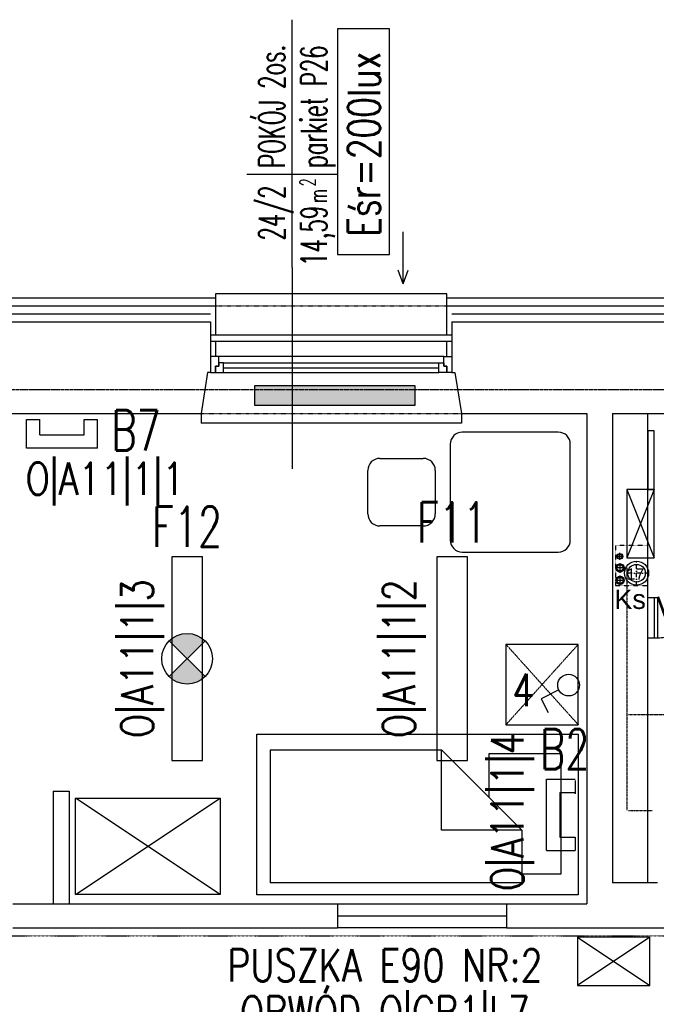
# Model space of a CAD drawing. Header units: inches. Extents: x -281236 to -70395, y 38777 to 102341.
# Tile 172 of 244: x -141195 to -140799, y 61294 to 61907. Entities that reach past the tile are written whole.
import ezdxf
from ezdxf.enums import TextEntityAlignment as Align

# ---------------------------------------------------------------- set-up
doc = ezdxf.new("R2010")
doc.units = ezdxf.units.IN
doc.header["$MEASUREMENT"] = 0
for name, pattern in [('00-inst$0$DASHDOT', [1, 0.5, -0.25, 0, -0.25]), ('CENTER', [2, 1.25, -0.25, 0.25, -0.25]), ('DASHDOT', [1, 0.5, -0.25, 0, -0.25]), ('DASHED2', [0.375, 0.25, -0.125]), ('DIVIDE', [31.75, 12.7, -6.35, 0, -6.35, 0, -6.35])]:
    doc.linetypes.add(name, pattern=pattern)
doc.layers.get('0').update_dxf_attribs({"color": 101})
for name, color, linetype in [('E-90', 6, 'Continuous'), ('E-OPIS-POM', 6, 'Continuous'), ('E35', 6, 'Continuous'), ('Fas-balustrada-widok', 64, 'Continuous'), ('Ins-kan', 54, 'Continuous'), ('Ins-kan-opis', 54, 'Continuous'), ('Ins-went-opis', 141, 'Continuous'), ('Ins-wod', 152, 'Continuous'), ('Mw-wc-rury', 160, 'DASHDOT'), ('Okn---okna', 5, 'Continuous'), ('Os-osie glowne', 8, 'CENTER'), ('piony_K_nr', 240, 'Continuous'), ('Sc-cegla pelna', 32, 'Continuous'), ('Sc-gk', 120, 'Continuous'), ('Sc-gk-hatch', 8, 'Continuous'), ('Sc-izolacja term-obrys', 132, 'Continuous'), ('Sc-izolacja term-styropian', 151, 'STYROPIAN-KA'), ('Sc-nadproza kon', 5, 'DASHED2'), ('stelaż_wc', 64, 'Continuous'), ('Suf-widok', 8, 'Continuous'), ('W-idok', 9, 'Continuous'), ('W-otwor-strop', 126, 'Continuous'), ('Wyp-grzejniki', 56, 'Continuous'), ('Wyp-meble', 155, 'Continuous')]:
    doc.layers.add(name, color=color, linetype=linetype)
doc.styles.add('KA wymiar', font='romans.shx', dxfattribs={"width": 0.6})
doc.styles.add('ROMANS', font='romans', dxfattribs={"width": 0.85})
doc.styles.add('TYTUL2', font='ARIAL.TTF')
doc.linetypes.add('BATTING', pattern='A,0.0001,-0.1,[134,ltypeshp.shx,S=0.1,R=0,X=-0.1,Y=0],-0.2,[134,ltypeshp.shx,S=0.1,R=180,X=0.1,Y=0],-0.1', length=0.4001)
doc.linetypes.add('STYROPIAN-KA', pattern='A,0.0001,-0.1,[135,ltypeshp.shx,S=0.1,R=0,X=-0.1,Y=0],0,[135,ltypeshp.shx,S=0.1,R=180,X=0.1,Y=0],-0.1', length=0.2001)

# ---------------------------------------------------------------- blocks, each defined once
blk = doc.blocks.new('loz033')
blk.add_lwpolyline([(0, 200), (100, 200), (100, 0), (0, 0)], close=True)
for points in [[(86.95023490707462, 164.8447571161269), (86.95023490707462, 189.432731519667), (12.36357108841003, 189.432731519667), (12.36357108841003, 144.4367480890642), (39.3564732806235, 144.4367480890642)], [(9.764482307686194, 114.8447571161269), (59.76448230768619, 164.8447571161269)], [(59.76448230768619, 164.8447571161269), (59.76448230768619, 114.8447571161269), (9.764482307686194, 114.8447571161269)], [(59.76448230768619, 164.8447571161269), (92.63855321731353, 164.8447571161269), (92.63855321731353, 8.301362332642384)], [(9.764482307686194, 8.301362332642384), (9.764482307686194, 114.8447571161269)], [(9.764482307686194, 8.301362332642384), (92.63855321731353, 8.301362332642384)]]:
    blk.add_lwpolyline(points)
blk = doc.blocks.new('_0630_stolik_wyposazenie')
for p, q in [((-7.466666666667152, 37.33333333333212), (-67.19999999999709, 37.33333333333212)), ((-74.66666666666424, 29.86666666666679), (-74.66666666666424, -29.86666666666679)), ((0, -29.86666666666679), (0, 29.86666666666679)), ((-118.5333333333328, 21), (-91.46666666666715, 21)), ((-126, -13.53333333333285), (-126, 13.53333333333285)), ((-84, 13.53333333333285), (-84, -13.53333333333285)), ((-91.46666666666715, -21), (-118.5333333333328, -21)), ((-67.19999999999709, -37.33333333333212), (-7.466666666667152, -37.33333333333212))]:
    blk.add_line(p, q)
for centre, start, end in [((-67.19999999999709, 29.86666666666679), 90, 180), ((-7.466666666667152, 29.86666666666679), 0, 90), ((-118.5333333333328, 13.53333333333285), 90, 180), ((-91.46666666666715, 13.53333333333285), 0, 90), ((-118.5333333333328, -13.53333333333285), 180, 270), ((-91.46666666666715, -13.53333333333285), 270, 0), ((-67.19999999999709, -29.86666666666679), 180, 270), ((-7.466666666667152, -29.86666666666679), 270, 0)]:
    blk.add_arc(centre, 7.466666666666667, start, end)
blk = doc.blocks.new('_szafka_nocna')
blk.add_lwpolyline([(-25, 0), (25, 0), (25, -45), (-25, -45)], close=True)
at = {"linetype": 'DASHED2'}
for points in [[(25, 0), (-25, -45)], [(-25, 0), (25, -45)]]:
    blk.add_lwpolyline(points, dxfattribs=at)
blk = doc.blocks.new('pow')
for p, q in [((0, 0.5229102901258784), (0, -0.5229102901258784)), ((-1.075294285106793, 0), (1.779711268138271, -1.13686837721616e-13))]:
    blk.add_line(p, q)
at = {"style": 'KA wymiar', "width": 0.6}
for s, height, p in [('2', 0.18, (-0.139230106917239, -0.269806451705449)), ('m', 0.21, (-0.3331997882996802, -0.4009838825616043))]:
    blk.add_text(s, height=height, dxfattribs=at).set_placement(p)
for tag, p in [('01', (-0.1310879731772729, 0.08442380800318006)), ('000.00', (-0.3636004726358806, -0.4009838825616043))]:
    blk.add_attdef(tag, text='', height=0.3, dxfattribs=at).set_placement(p, align=Align.RIGHT)
for tag, p in [('POMIESZCZENIE', (0.07092525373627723, 0.08442380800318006)), ('POSADZKA', (0.07092525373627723, -0.4009838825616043))]:
    blk.add_attdef(tag, p, '', height=0.3, dxfattribs=at)
blk = doc.blocks.new('ramiak_okna')
at = {"layer": 'Okn---okna'}
for p, q in [((145.0000000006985, 10.00000000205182), (4.999999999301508, 10.00000000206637)), ((7.999999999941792, 6.000000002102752), (142.0000000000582, 6.0000000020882)), ((7.999999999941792, 3.000000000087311), (142.0000000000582, 3.000000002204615)), ((7.999999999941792, 2.015440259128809e-09), (142.0000000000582, 2.037268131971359e-09))]:
    blk.add_line(p, q, dxfattribs=at)
for points in [[(4.999999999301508, 10.00000000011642), (0, 10), (0, 0), (2.999999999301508, 5.820766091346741e-11), (2.999999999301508, 4.000000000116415), (4.999999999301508, 4.000000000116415)], [(145.0000000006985, 10.00000000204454), (150, 10.00000000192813), (150, 1.928128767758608e-09), (147.0000000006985, 2.044544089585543e-09), (147.0000000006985, 4.000000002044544), (145.0000000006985, 4.000000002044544)], [(7.999999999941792, 6.000000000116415), (4.999999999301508, 6.000000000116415), (4.999999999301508, 4.000000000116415), (2.999999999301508, 4.000000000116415), (2.999999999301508, 5.820766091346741e-11), (4.999999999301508, 1.164153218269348e-10), (7.999999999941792, 5.820766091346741e-11)], [(142.0000000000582, 6.000000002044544), (145.0000000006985, 6.000000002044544), (145.0000000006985, 4.000000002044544), (147.0000000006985, 4.000000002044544), (147.0000000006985, 2.044544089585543e-09), (145.0000000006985, 2.044544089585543e-09), (142.0000000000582, 2.044544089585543e-09)]]:
    blk.add_lwpolyline(points, close=True, dxfattribs=at)
blk = doc.blocks.new('0630_STRZAŁKA')
at = {"ltscale": 0.5}
for points in [[(0, 2.091837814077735e-11), (-3.029876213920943, -8.560130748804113)], [(0, 2.091837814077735e-11), (-7.275957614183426e-12, -32.43254493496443)], [(-7.275957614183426e-12, 2.091837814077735e-11), (3.029876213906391, -8.560130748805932)]]:
    blk.add_lwpolyline(points, dxfattribs=at)
blk = doc.blocks.new('grzejnik_100')
at = {"layer": 'Wyp-grzejniki'}
h = blk.add_hatch(dxfattribs=at)
h.set_pattern_fill('DOTS', color=256, scale=0.5, style=0)
h.set_pattern_definition([(0, (-77492.9091523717, 37823.93992433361), (0.396875, 0.79375), [0, -0.79375])])
h.paths.add_polyline_path([(0, -100), (12, -100), (12, 0), (0, 0)])
blk.add_lwpolyline([(12, 0), (0, 0), (0, -100), (12, -100)], close=True, dxfattribs=at)
blk = doc.blocks.new('rewizja')
at = {"layer": 'Wyp-meble'}
for p, q in [((-25.0000000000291, 5.999999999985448), (-25, -2.91038304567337e-11)), ((-25.0000000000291, 6), (-5.820766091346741e-11, 6)), ((-25, 3.999999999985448), (-25, 1.999999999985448)), ((0, 1.999999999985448), (-25, 1.999999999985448)), ((-2.91038304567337e-11, 5.999999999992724), (0, 0)), ((0, -1.455191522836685e-11), (-25, -1.455191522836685e-11))]:
    blk.add_line(p, q, dxfattribs=at)
blk.add_lwpolyline([(-23.15029537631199, -9.490196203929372), (0.3420201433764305, -0.9396926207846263), (0, 0), (-23.49231551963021, -8.550503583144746)], close=True, dxfattribs=at)
blk.add_arc((-2.91038304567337e-11, -1.455191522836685e-11), 25, 180, 202.2924427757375, dxfattribs=at)
blk = doc.blocks.new('pion_woda')
at = {"layer": 'Ins-wod'}
for p, q in [((3, 0), (-3, 0)), ((0, 3), (0, -3))]:
    blk.add_line(p, q, dxfattribs=at)
for centre, radius in [((0, 0.02268880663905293), 2.550088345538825), ((0, 0), 2)]:
    blk.add_circle(centre, radius, dxfattribs=at)
blk = doc.blocks.new('pion_mały')
at = {"layer": 'Ins-wod'}
for p, q in [((0, 2.084117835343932), (0, -2.115882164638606)), ((2.100000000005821, -0.01588216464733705), (-2.099999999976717, -0.01588216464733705))]:
    blk.add_line(p, q, dxfattribs=at)
for centre, radius in [((0, 0), 1.785061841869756), ((0, -0.01588216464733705), 1.399999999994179)]:
    blk.add_circle(centre, radius, dxfattribs=at)
blk = doc.blocks.new('WW_piony')
for name, p in [('pion_mały', (0, 0)), ('pion_woda', (7.182069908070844, 0.1177387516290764)), ('pion_woda', (14.9266008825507, 0.1457221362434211))]:
    blk.add_blockref(name, p)
blk = doc.blocks.new('_gslkflhklgj')
at = {"linetype": '00-inst$0$DASHDOT', "ltscale": 5}
for p, q in [((2.764863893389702e-10, -7.499999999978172), (-2.983142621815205e-10, 7.500000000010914)), ((7.499999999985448, 3.074092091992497e-10), (-7.500000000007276, -2.801243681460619e-10))]:
    blk.add_line(p, q, dxfattribs=at)
for centre, radius in [((-1.455191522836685e-11, 1.637090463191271e-11), 7.5), ((0, 0), 5.5)]:
    blk.add_circle(centre, radius)

msp = doc.modelspace()

# ---------------------------------------------------------------- hatches: boundary and pattern name
at = {"layer": 'E35'}
h = msp.add_hatch(color=256, dxfattribs=at)
edge = h.paths.add_edge_path()
edge.add_line((-141091.0371843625, 61509.04496078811), (-141102.1741161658, 61520.18189259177))
edge.add_ellipse((-141091.0371843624, 61509.04496078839), major_axis=(11.1369318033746, -11.13693180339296), ratio=1, start_angle=90.00000000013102, end_angle=180.0000000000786, ccw=False)
edge.add_line((-141079.900252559, 61520.1818925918), (-141091.0371843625, 61509.04496078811))
edge = h.paths.add_edge_path()
edge.add_line((-141102.1741161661, 61497.90802898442), (-141091.0371843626, 61509.04496078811))
edge.add_line((-141091.0371843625, 61509.04496078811), (-141079.9002525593, 61497.90802898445))
edge.add_ellipse((-141091.0371843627, 61509.0449607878), major_axis=(11.13693180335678, -11.13693180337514), ratio=1, start_angle=-89.99999999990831, end_angle=1.1789325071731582e-10, ccw=False)

# ---------------------------------------------------------------- linework, layer by layer
for p, q in [((-141025.7054792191, 61752.35805491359), (-141025.7054792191, 61627.14353612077)), ((-141190.9994521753, 61640.03028812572), (-141190.9994521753, 61657.93020157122)), ((-141190.9994521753, 61657.92898911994), (-141182.7248102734, 61657.92898911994)), ((-141182.7248102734, 61648.30493002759), (-141182.7248102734, 61657.93020157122)), ((-141155.026494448, 61648.30493002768), (-141155.0264944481, 61657.93020157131)), ((-141155.0264944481, 61657.93020157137), (-141146.7518525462, 61657.93020157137)), ((-141146.7518525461, 61640.03028812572), (-141146.7518525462, 61657.93020157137)), ((-141182.7248102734, 61648.30493002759), (-141155.026494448, 61648.30493002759)), ((-141146.7518525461, 61640.03028812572), (-141190.9994521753, 61640.03028812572)), ((-141102.1741161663, 61520.18189259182), (-141079.9002525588, 61497.9080289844)), ((-141102.174116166, 61497.90802898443), (-141079.900252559, 61520.18189259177)), ((-140859.7263223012, 61489.57106355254), (-140870.7620283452, 61484.04519073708)), ((-140870.7620283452, 61484.04519073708), (-140866.4879918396, 61475.5095236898)), ((-140867.4899844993, 61389.77302134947), (-140867.4899844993, 61434.02062097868)), ((-140867.4899844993, 61434.02062097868), (-140849.5900710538, 61434.02062097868)), ((-140849.5900710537, 61433.17442043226), (-140849.5900710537, 61424.89977853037)), ((-140859.2153425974, 61425.74597907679), (-140859.2153425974, 61398.04766325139)), ((-140859.2153425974, 61425.74597907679), (-140849.5900710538, 61425.74597907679)), ((-140859.2153425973, 61398.04766325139), (-140849.5900710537, 61398.04766325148)), ((-140849.5900710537, 61398.04766325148), (-140849.5900710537, 61389.77302134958)), ((-140867.4899844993, 61389.77302134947), (-140849.5900710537, 61389.77302134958)), ((-140848.147453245, 61335.75476834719), (-140803.1474532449, 61305.75476834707)), ((-140803.1474532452, 61335.7547683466), (-140848.147453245, 61305.75476834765))]:
    msp.add_line(p, q, dxfattribs=at)
at = {"layer": 'E35', "linetype": 'Continuous', "ltscale": 0.3}
msp.add_lwpolyline([(-140965.1894733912, 61760.45075393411), (-140965.1894733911, 61900.7837934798), (-140997.4683235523, 61900.78379348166), (-140997.4683235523, 61760.45075393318)], close=True, dxfattribs=at)
at = {"layer": 'E35'}
for points in [[(-141081.5371843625, 61445.74496078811), (-141081.5371843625, 61572.34496078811), (-141100.5371843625, 61572.34496078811), (-141100.5371843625, 61445.74496078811)], [(-140916.706439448, 61445.74496078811), (-140916.706439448, 61572.34496078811), (-140935.706439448, 61572.34496078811), (-140935.706439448, 61445.74496078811)]]:
    msp.add_lwpolyline(points, close=True, dxfattribs=at)
at = {"layer": 'E35', "ltscale": 0.2}
msp.add_lwpolyline([(-140803.1474532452, 61335.7547683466), (-140848.147453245, 61335.75476834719), (-140848.147453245, 61305.75476834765), (-140803.1474532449, 61305.75476834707)], close=True, dxfattribs=at)
at = {"layer": 'E35'}
for centre, radius in [((-141091.0371843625, 61509.04496078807), 15.74999999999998), ((-140853.6906942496, 61492.59326374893), 6.750000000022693)]:
    msp.add_circle(centre, radius, dxfattribs=at)
at = {"layer": 'Fas-balustrada-widok'}
for p, q in [((-141076.3988156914, 61710.54462510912), (-140926.3988159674, 61710.54449350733)), ((-141076.3988192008, 61706.54462510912), (-140926.3988194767, 61706.54449350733))]:
    msp.add_line(p, q, dxfattribs=at)
at = {"layer": 'Mw-wc-rury', "ltscale": 0.8}
for p, q in [((-140819.7223762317, 61565.52149079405), (-140817.5103969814, 61565.52149079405)), ((-140817.5103969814, 61565.52149079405), (-140817.5103969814, 61414.68306133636)), ((-140588.5338166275, 61474.12748361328), (-140816.5103969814, 61474.12748361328)), ((-140816.5103969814, 61414.68306133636), (-140801.3211186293, 61414.68306133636))]:
    msp.add_line(p, q, dxfattribs=at)
at = {"layer": 'Os-osie glowne'}
msp.add_lwpolyline([(-143199.3964914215, 61676.54256131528), (-138010.8801488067, 61676.54256131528)], dxfattribs=at)
at = {"layer": 'Sc-cegla pelna'}
for p, q in [((-141220.3988343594, 61661.54503897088), (-141082.3985568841, 61661.54490374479)), ((-140920.3990599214, 61661.54474500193), (-140842.3988086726, 61661.54444886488)), ((-140826.4354148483, 61661.54465292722), (-140671.4352734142, 61661.54450104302)), ((-140798.4354148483, 61369.54463332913), (-140826.4354148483, 61369.54463332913)), ((-141199.3988343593, 61356.54557017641), (-140997.3988086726, 61356.54516946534)), ((-140892.3988086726, 61356.54504092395), (-140842.3988086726, 61356.54497971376)), ((-141199.3988490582, 61341.54501839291), (-140997.3988086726, 61341.54482045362)), ((-140892.3988086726, 61341.54471756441), (-140585.4354148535, 61341.54441775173))]:
    msp.add_line(p, q, dxfattribs=at)
for points in [[(-141339.8988174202, 61718.54485628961), (-141076.3988086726, 61718.54462510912)], [(-141076.3988090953, 61718.54462510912), (-141076.3988086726, 61687.02641709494), (-141078.3988086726, 61687.02641709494), (-141082.3988086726, 61661.54329965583)], [(-140926.3988086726, 61718.54449350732), (-140926.3988086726, 61687.02641709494), (-140924.3988086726, 61687.02641709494), (-140920.3988086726, 61661.5431443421)], [(-140926.3988086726, 61718.54449350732), (-140666.4353979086, 61718.54426542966)], [(-140842.3988086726, 61661.5444198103), (-140842.3988245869, 61356.54497971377)], [(-140826.4354148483, 61661.54438825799), (-140826.4354148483, 61369.54463332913)], [(-140997.3988086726, 61356.54497971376), (-140997.3988086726, 61341.54482045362)], [(-140892.3988086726, 61356.54497971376), (-140892.3988086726, 61341.54471756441)]]:
    msp.add_lwpolyline(points, dxfattribs=at)
at = {"layer": 'Sc-gk'}
for p, q in [((-140804.4354148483, 61369.54463920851), (-140804.4351287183, 61661.5446313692)), ((-141174.3988343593, 61426.70758638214), (-141174.3988343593, 61356.5455701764)), ((-141174.3988343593, 61426.70758638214), (-141164.3988343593, 61426.70758638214)), ((-141164.3988343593, 61426.70758638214), (-141164.3988343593, 61356.5455701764))]:
    msp.add_line(p, q, dxfattribs=at)
for points in [[(-140997.3988086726, 61356.54497971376), (-140892.3988086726, 61356.54497971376)], [(-140892.3988086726, 61341.54471756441), (-140997.3988086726, 61341.54471756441)]]:
    msp.add_lwpolyline(points, dxfattribs=at)
at = {"layer": 'Sc-gk-hatch', "linetype": 'BATTING', "ltscale": 0.35}
msp.add_lwpolyline([(-140997.3988086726, 61349.04497971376), (-140892.3988086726, 61349.04497971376)], dxfattribs=at)
at = {"layer": 'Sc-izolacja term-obrys'}
for points in [[(-141342.8988174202, 61710.54499052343), (-141342.8988174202, 61728.54485892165), (-141073.3988092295, 61728.54462247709), (-141073.398808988, 61710.54462247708)], [(-140929.3988086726, 61710.54449613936), (-140929.3988086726, 61728.54449613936), (-140663.4353984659, 61728.54426279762), (-140663.4353982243, 61710.54426279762)], [(-141073.3988089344, 61706.54462247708), (-141073.3988088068, 61697.02641709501)], [(-140929.3988086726, 61697.02641709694), (-140929.3988086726, 61706.54449613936)]]:
    msp.add_lwpolyline(points, dxfattribs=at)
at = {"layer": 'Sc-izolacja term-styropian', "linetype": 'BATTING', "ltscale": 0.25}
for points in [[(-141339.8988130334, 61723.54485628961), (-141076.3988042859, 61723.54462510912)], [(-140926.3988042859, 61723.54449350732), (-140666.4353935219, 61723.54426542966)]]:
    msp.add_lwpolyline(points, dxfattribs=at)
at = {"layer": 'Sc-nadproza kon', "linetype": 'DASHDOT', "ltscale": 0.5}
for p, q in [((-141073.3988092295, 61728.54462247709), (-140929.3988090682, 61728.54462510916)), ((-141082.3988086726, 61661.54329965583), (-140920.3988086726, 61661.5431443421))]:
    msp.add_line(p, q, dxfattribs=at)
at = {"layer": 'stelaż_wc', "ltscale": 5}
for p, q in [((-140800.435199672, 61614.29826525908), (-140817.435199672, 61571.79826525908)), ((-140817.435199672, 61614.29826525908), (-140800.435199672, 61571.79826525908))]:
    msp.add_line(p, q, dxfattribs=at)
for points in [[(-140800.435199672, 61614.29826525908), (-140800.435199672, 61650.79826525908), (-140804.435199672, 61650.79826525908), (-140804.435199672, 61614.29826525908)], [(-140800.435199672, 61571.79826525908), (-140800.435199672, 61614.29826525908), (-140817.435199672, 61614.29826525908), (-140817.435199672, 61571.79826525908)]]:
    msp.add_lwpolyline(points, close=True, dxfattribs=at)
at = {"layer": 'Suf-widok', "linetype": 'DIVIDE', "ltscale": 0.02}
msp.add_lwpolyline([(-141660.5233233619, 61336.54547519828), (-139537.6440043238, 61336.54547519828), (-139537.6440043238, 61156.54377097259), (-141660.5233233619, 61156.54377097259)], close=True, dxfattribs=at)
at = {"layer": 'W-idok'}
msp.add_line((-140920.3957975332, 61655.5449647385), (-141082.3957539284, 61655.5449647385), dxfattribs=at)
for points in [[(-141342.8988174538, 61733.54485892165), (-141073.3988092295, 61733.54462247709)], [(-140929.3988090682, 61728.54462510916), (-140929.3988090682, 61736.0446224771), (-141073.3988092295, 61736.0446224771)], [(-141073.3988092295, 61736.0446224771), (-141073.3988092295, 61728.54462247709)], [(-140929.3988090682, 61733.54449613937), (-140663.4353983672, 61733.54426279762)], [(-141082.3957539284, 61661.54533513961), (-141082.3957539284, 61655.5449647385)], [(-140920.3957975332, 61661.47933043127), (-140920.3957975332, 61655.5449647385)]]:
    msp.add_lwpolyline(points, dxfattribs=at)
at = {"layer": 'W-otwor-strop', "linetype": 'DASHED2', "ltscale": 0.3}
for points in [[(-140804.4351287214, 61579.54438680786), (-140824.4351287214, 61579.54438680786), (-140824.4351287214, 61554.54438680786), (-140804.4351287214, 61554.54438680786)], [(-140804.4351287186, 61579.54438629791), (-140824.4351287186, 61579.54438629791), (-140824.4351287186, 61554.54438629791), (-140804.4351287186, 61554.54438629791)]]:
    msp.add_lwpolyline(points, close=True, dxfattribs=at)
at = {"layer": 'Wyp-meble'}
msp.add_lwpolyline([(-141160.4427224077, 61362.32081419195), (-141160.4427224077, 61422.32081419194), (-141070.4427224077, 61422.32081419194), (-141070.4427224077, 61362.32081419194)], close=True, dxfattribs=at)
for points in [[(-141160.4427224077, 61362.32081419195), (-141070.4427224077, 61422.32081419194)], [(-141070.4427224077, 61362.32081419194), (-141160.4427224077, 61422.32081419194)]]:
    msp.add_lwpolyline(points, dxfattribs=at)

# ---------------------------------------------------------------- block references
for name, p, rotation in [('WW_piony', (-140821.8401149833, 61572.70356070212), 270), ('rewizja', (-140798.4352507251, 61547.03487244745), 90)]:
    msp.add_blockref(name, p, dxfattribs=dict(rotation=rotation))
at = {"layer": 'E-OPIS-POM', "xscale": 54, "yscale": 54, "zscale": 54, "rotation": 90}
msp.add_blockref('pow', (-141025.7054792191, 61810.42394630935), dxfattribs=at).add_auto_attribs({'000.00': '14,59', '01': '24/2', 'POMIESZCZENIE': 'POKÓJ 2os.', 'POSADZKA': 'parkiet P26'})
at = {"layer": 'Ins-kan'}
msp.add_blockref('_gslkflhklgj', (-140811.4357939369, 61562.23284311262), dxfattribs=at)
at = {"layer": 'Ins-went-opis', "xscale": -1, "rotation": 180}
msp.add_blockref('0630_STRZAŁKA', (-140956.6061713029, 61742.19821488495), dxfattribs=at)
at = {"layer": 'Okn---okna'}
msp.add_blockref('ramiak_okna', (-141076.3988086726, 61687.02641709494), dxfattribs=at)
at = {"layer": 'Wyp-grzejniki', "rotation": 90}
msp.add_blockref('grzejnik_100', (-141049.0930878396, 61666.67192292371), dxfattribs=at)
at = {"layer": 'Wyp-meble'}
for name, p, rotation in [('_0630_stolik_wyposazenie', (-140852.6340172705, 61612.63305551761), 359.9999044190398), ('loz033', (-141047.6969743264, 61462.17165751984), 270)]:
    msp.add_blockref(name, p, dxfattribs=dict(at, rotation=rotation))
at = {"layer": 'Wyp-meble', "xscale": -1, "rotation": 90.0001450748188}
msp.add_blockref('_szafka_nocna', (-140892.697037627, 61492.9666445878), dxfattribs=at)

# ---------------------------------------------------------------- texts
at = {"layer": 'E-90', "style": 'ROMANS'}
for s, rotation, width, p in [('Eśr=200lux', 89.99999999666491, 0.75, (-140981.036598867, 61829.10638500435)), ('O|A11|1|1', 359.9999999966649, 0.8, (-141142.1327900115, 61619.62637191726)), ('O|A11|1|3', 89.99999999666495, 0.8, (-141120.6336909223, 61509.04496078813)), ('O|A11|1|2', 89.99999999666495, 0.8, (-140957.8027299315, 61509.04496078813)), ('4', 359.9999999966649, 0.8, (-140881.9180527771, 61489.55037217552)), ('O|A11|1|4', 90.00000000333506, 0.8, (-140890.3641742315, 61413.85968196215)), ('PUSZKA E90 NR:2', 3.335015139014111e-09, 0.8, (-140967.9597419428, 61318.30418460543)), ('OBWÓD O|CB1|L7', 3.335015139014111e-09, 0.8, (-140967.9597419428, 61289.12707713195))]:
    msp.add_text(s, height=20, rotation=rotation, dxfattribs=dict(at, width=width)).set_placement(p, align=Align.MIDDLE)
at = {"layer": 'E35', "style": 'ROMANS', "width": 0.7}
for s, p in [('B7', (-141122.8307646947, 61651.04191697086)), ('F11', (-140926.2064394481, 61593.81080180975)), ('F12', (-141091.0371843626, 61591.14284176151)), ('B2', (-140856.1749187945, 61452.78509568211))]:
    msp.add_text(s, height=25, dxfattribs=at).set_placement(p, align=Align.MIDDLE)
at = {"layer": 'Ins-kan-opis', "style": 'TYTUL2'}
msp.add_text('Ks', height=12, dxfattribs=at).set_placement((-140815.443768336, 61545.90288850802), align=Align.MIDDLE)
at = {"layer": 'piony_K_nr', "style": 'TYTUL2'}
msp.add_text('17', height=7, dxfattribs=at).set_placement((-140817.5286514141, 61558.17898849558, -76.70000000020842))

doc.saveas('drawing.dxf')
